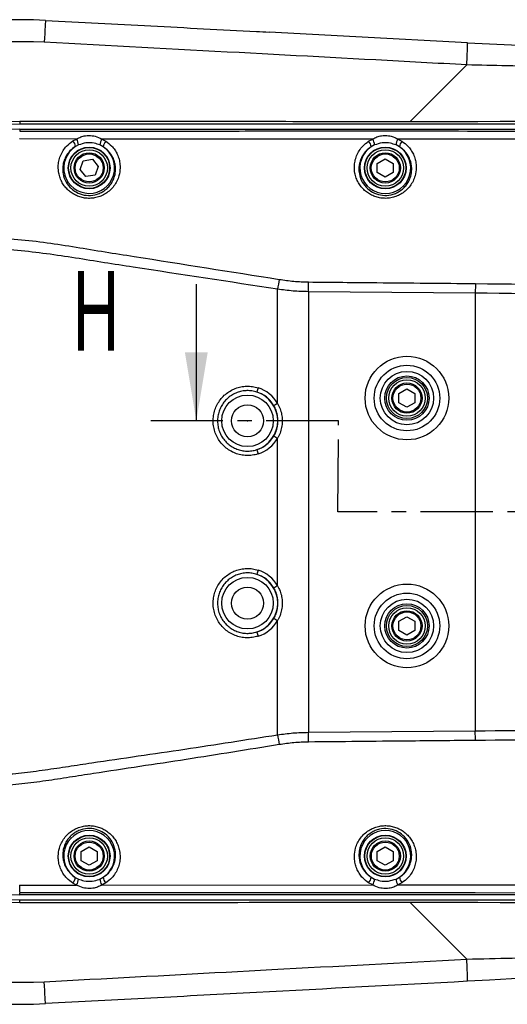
# Model space of a CAD drawing. Extents: x 0 to 4205, y 0 to 2970.
# Tile 32 of 68: x 3323 to 3537, y 559 to 991. Entities that reach past the tile are written whole.
import ezdxf

# ---------------------------------------------------------------- set-up
doc = ezdxf.new("R2010")
doc.units = 0
doc.header["$LTSCALE"] = 5
doc.header["$PDSIZE"] = -1
doc.linetypes.add('CENTER', pattern=[10.16, 6.35, -1.27, 1.27, -1.27])
doc.layers.get('0').update_dxf_attribs({"linetype": 'CONTINUOUS'})
doc.styles.add('SLDTEXTSTYLE0', font='TXT', dxfattribs={"width": 0.605})

msp = doc.modelspace()

# ---------------------------------------------------------------- linework, layer by layer
at = {"color": 8, "linetype": 'CONTINUOUS'}
for p, q in [((3519.31, 971.45), (3494.34, 946.48)), ((3323.07, 946.56), (3323.07, 945.39)), ((3484.35, 946.48), (3411.9, 946.53)), ((3323.07, 943.22), (3323.07, 942.43)), ((3348.06, 938.92), (3322.99, 938.93)), ((3346.46, 938.1), (3348.06, 938.92)), ((3359.08, 938.92), (3360.86, 937.99)), ((3478.04, 938.9), (3359.08, 938.92)), ((3476.26, 937.96), (3478.04, 938.9)), ((3489.11, 938.9), (3490.9, 937.95)), ((3348.88, 936.31), (3347.53, 935.6)), ((3359.75, 935.51), (3358.25, 936.32)), ((3478.87, 936.3), (3477.37, 935.49)), ((3489.79, 935.49), (3488.28, 936.3)), ((3436.27, 822.86), (3436.27, 872.99)), ((3523.07, 871.26), (3449.88, 871.9)), ((3449.88, 871.9), (3449.88, 678.53)), ((3523.07, 871.26), (3523.07, 679.17)), ((3436.27, 742.86), (3436.27, 807.58)), ((3436.27, 677.44), (3436.27, 727.58)), ((3449.88, 678.53), (3523.07, 679.17)), ((3347.49, 614.86), (3348.89, 614.12)), ((3358.26, 614.12), (3359.73, 614.91)), ((3477.37, 614.94), (3478.87, 614.13)), ((3488.28, 614.13), (3489.79, 614.95)), ((3323.03, 611.5), (3348.06, 611.51)), ((3348.06, 611.51), (3346.41, 612.36)), ((3360.83, 612.42), (3359.08, 611.51)), ((3359.08, 611.51), (3478.04, 611.53)), ((3478.04, 611.53), (3476.26, 612.47)), ((3490.9, 612.48), (3489.11, 611.53)), ((3489.11, 611.53), (3579.92, 611.56)), ((3323.07, 607.22), (3323.07, 608)), ((3323.07, 603.87), (3323.07, 605.04)), ((3519.31, 578.98), (3494.34, 603.95))]:
    msp.add_line(p, q, dxfattribs=at)
at = {"color": 7, "linetype": 'CONTINUOUS'}
for p, q in [((3484.36, 946.49), (3484.35, 946.48)), ((3582.31, 945.39), (3323.07, 945.39)), ((3323.07, 943.22), (3579.9, 943.22)), ((3349.59, 925.53), (3350.99, 929.32)), ((3350.99, 929.32), (3354.97, 930.01)), ((3354.97, 930.01), (3357.56, 926.91)), ((3480.07, 928.24), (3483.57, 930.26)), ((3483.57, 930.26), (3487.07, 928.24)), ((3352.18, 922.42), (3349.59, 925.53)), ((3357.56, 926.91), (3356.16, 923.11)), ((3480.07, 924.19), (3480.07, 928.24)), ((3487.07, 928.24), (3487.07, 924.19)), ((3356.16, 923.11), (3352.18, 922.42)), ((3483.57, 922.17), (3480.07, 924.19)), ((3487.07, 924.19), (3483.57, 922.17)), ((3400.6, 875.22), (3400.6, 815.22)), ((3489.57, 827.24), (3493.07, 829.26)), ((3489.57, 823.19), (3489.57, 827.24)), ((3493.07, 829.26), (3496.57, 827.24)), ((3496.57, 827.24), (3496.57, 823.19)), ((3493.07, 821.17), (3489.57, 823.19)), ((3496.57, 823.19), (3493.07, 821.17)), ((3489.57, 727.24), (3493.07, 729.26)), ((3489.57, 723.19), (3489.57, 727.24)), ((3493.07, 729.26), (3496.57, 727.24)), ((3496.57, 727.24), (3496.57, 723.19)), ((3493.07, 721.17), (3489.57, 723.19)), ((3496.57, 723.19), (3493.07, 721.17)), ((3350.07, 626.24), (3353.57, 628.26)), ((3353.57, 628.26), (3357.07, 626.24)), ((3480.07, 626.24), (3483.57, 628.26)), ((3483.57, 628.26), (3487.07, 626.24)), ((3350.07, 622.19), (3350.07, 626.24)), ((3357.07, 626.24), (3357.07, 622.19)), ((3480.07, 622.19), (3480.07, 626.24)), ((3487.07, 626.24), (3487.07, 622.19)), ((3353.57, 620.17), (3350.07, 622.19)), ((3357.07, 622.19), (3353.57, 620.17)), ((3483.57, 620.17), (3480.07, 622.19)), ((3487.07, 622.19), (3483.57, 620.17)), ((3579.9, 607.22), (3323.07, 607.22)), ((3323.07, 605.04), (3582.31, 605.04))]:
    msp.add_line(p, q, dxfattribs=at)
at = {"color": 7, "linetype": 'CENTER'}
for p, q in [((3463.07, 815.22), (3380.6, 815.22)), ((3462.8, 775.22), (3463.07, 815.22)), ((3886.41, 775.22), (3462.8, 775.22))]:
    msp.add_line(p, q, dxfattribs=at)
at = {"color": 8, "linetype": 'CONTINUOUS', "flags": 128}
for points in [[(3334.38, 990.98), (3334.38, 990.86), (3334.35, 990.35), (3334.3, 989.49), (3334.24, 988.3), (3334.17, 986.84), (3334.08, 985.14), (3333.98, 983.29), (3333.88, 981.35)], [(3449.88, 871.9), (3449.89, 872.44), (3449.89, 872.98), (3449.9, 873.52), (3449.9, 874.06), (3449.91, 874.59), (3449.91, 875.12), (3449.92, 875.65), (3449.92, 876.17)], [(3523.12, 875.48), (3523.11, 874.96), (3523.11, 874.44), (3523.1, 873.92), (3523.1, 873.39), (3523.09, 872.86), (3523.09, 872.33), (3523.08, 871.79), (3523.07, 871.26)], [(3449.92, 674.26), (3449.92, 674.78), (3449.91, 675.31), (3449.91, 675.84), (3449.9, 676.37), (3449.9, 676.91), (3449.89, 677.45), (3449.89, 677.99), (3449.88, 678.53)], [(3523.12, 674.95), (3523.11, 675.47), (3523.11, 675.99), (3523.1, 676.51), (3523.1, 677.04), (3523.09, 677.57), (3523.09, 678.1), (3523.08, 678.64), (3523.07, 679.17)], [(3579.9, 607.99), (3523.03, 608), (3466.16, 608), (3352.42, 608), (3323.07, 608)], [(3334.38, 559.45), (3334.38, 559.57), (3334.35, 560.08), (3334.3, 560.94), (3334.24, 562.13), (3334.17, 563.6), (3334.08, 565.29), (3333.98, 567.14), (3333.88, 569.08)]]:
    msp.add_lwpolyline(points, dxfattribs=at)
at = {"color": 7, "linetype": 'CONTINUOUS', "flags": 128}
for points in [[(3519.6, 981.19), (3470.59, 983.8), (3432.54, 985.81)], [(3519.59, 981.19), (3529.28, 980.68), (3538.98, 980.18), (3548.67, 979.68), (3556.3, 979.31)], [(3581.86, 946.86), (3572.9, 946.79), (3563.3, 946.72), (3553.61, 946.65), (3543.84, 946.6), (3534.01, 946.56), (3524.12, 946.52), (3514.19, 946.5), (3504.25, 946.48), (3494.29, 946.48), (3484.35, 946.48)], [(3484.35, 603.95), (3494.29, 603.95), (3504.25, 603.95), (3514.19, 603.93), (3524.12, 603.91), (3534.01, 603.87), (3543.84, 603.83), (3553.61, 603.78), (3563.3, 603.72), (3572.9, 603.64), (3576.86, 603.61)], [(3558.34, 571.23), (3548.67, 570.75), (3538.98, 570.26), (3529.28, 569.75), (3519.59, 569.24)]]:
    msp.add_lwpolyline(points, dxfattribs=at)
at = {"color": 8, "linetype": 'CONTINUOUS'}
for centre, radius in [((3353.57, 926.22), 9.17), ((3483.57, 926.22), 9.17), ((3353.57, 926.22), 6.14), ((3483.57, 926.22), 6.14), ((3493.07, 825.22), 18.35), ((3493.07, 825.22), 14.38), ((3493.07, 825.22), 11.72), ((3493.07, 825.22), 9.73), ((3493.07, 825.22), 6.13), ((3423.07, 815.22), 11.32), ((3423.07, 735.22), 11.32), ((3493.07, 725.22), 18.35), ((3493.07, 725.22), 14.38), ((3493.07, 725.22), 11.72), ((3493.07, 725.22), 9.73), ((3493.07, 725.22), 6.13), ((3353.57, 624.22), 9.17), ((3483.57, 624.22), 9.17), ((3353.57, 624.22), 6.13), ((3483.57, 624.22), 6.13)]:
    msp.add_circle(centre, radius, dxfattribs=at)
at = {"color": 7, "linetype": 'CONTINUOUS'}
for centre, radius in [((3353.57, 926.22), 9), ((3353.57, 926.22), 8), ((3483.57, 926.22), 9), ((3483.57, 926.22), 8), ((3353.57, 926.22), 6.64), ((3483.57, 926.22), 6.64), ((3493.07, 825.22), 9), ((3493.07, 825.22), 8), ((3493.07, 825.22), 6.64), ((3423.07, 815.22), 7), ((3423.07, 735.22), 7), ((3493.07, 725.22), 9), ((3493.07, 725.22), 8), ((3493.07, 725.22), 6.64), ((3353.57, 624.22), 9), ((3353.57, 624.22), 8), ((3483.57, 624.22), 9), ((3483.57, 624.22), 8), ((3353.57, 624.22), 6.64), ((3483.57, 624.22), 6.64)]:
    msp.add_circle(centre, radius, dxfattribs=at)
for centre, radius, start, end in [((3323.07, 775.22), 216.07, 86.9999, 130.6904), ((3323.07, 775.22), 170.17, 90, 270), ((3323.07, 775.22), 168, 90, 270), ((3323.08, 775.22), 171.35, 217.1806, 269.9999), ((3323.07, 775.22), 216.07, 229.3062, 273.0001)]:
    msp.add_arc(centre, radius, start, end, dxfattribs=at)
at = {"color": 8, "linetype": 'CONTINUOUS'}
for centre, radius, start, end in [((3323.07, 775.21), 206.42, 87, 129.1763), ((3418.44, 979.28), 101.18, 355.5653, 1.0848), ((3323.08, 775.21), 171.35, 90.0002, 142.8116), ((3343.58, 935.39), 3.95, 3.0635, 43.2598), ((3343.1, 935.93), 5.8, 3.7761, 31.066), ((3364.32, 935.83), 6.08, 149.4159, 175.4084), ((3363.7, 935.24), 3.95, 135.9201, 176.1146), ((3473.43, 935.21), 3.95, 4.0999, 44.1739), ((3472.84, 935.81), 6.05, 4.6908, 30.7249), ((3494.33, 935.8), 6.07, 149.2874, 175.2466), ((3493.74, 935.2), 3.96, 135.7975, 175.8036), ((3353.57, 926.22), 11.16, 122.793, 56.3778), ((3483.57, 926.22), 11.16, 123.7817, 56.1633), ((3757.43, 821.85), 325.2, 170.1823, 170.9526), ((3443.19, 824.4), 16.35, 161.0059, 167.8217), ((3423.11, 815.21), 15.22, 30.1255, 72.3041), ((3423.07, 815.22), 13.29, 288.1317, 71.8683), ((3451.1, 796.6), 30.15, 119.4642, 123.0591), ((3451.09, 833.8), 30.13, 236.9331, 240.5313), ((3423.11, 815.22), 15.22, 287.6922, 329.8762), ((3443.14, 806.02), 16.3, 192.1685, 199.0039), ((3443.14, 744.41), 16.3, 160.9961, 167.8315), ((3423.07, 735.22), 13.29, 288.1316, 71.8684), ((3423.11, 735.22), 15.22, 30.1238, 72.3078), ((3451.03, 716.74), 30, 119.4611, 123.0745), ((3423.11, 735.22), 15.22, 287.6959, 329.8745), ((3451.1, 753.83), 30.15, 236.9409, 240.5358), ((3443.19, 726.03), 16.35, 192.1783, 198.9941), ((3754.22, 728.07), 321.95, 189.0481, 189.8262), ((3323.07, 775.22), 171.35, 217.1883, 270), ((3353.57, 624.22), 11.16, 303.4607, 236.9747), ((3483.57, 624.22), 11.16, 303.8348, 236.2202), ((3323.07, 775.22), 206.42, 230.824, 273.0001), ((3343.54, 615.09), 3.96, 316.5253, 356.6229), ((3343.01, 614.54), 5.89, 329.0808, 355.9247), ((3364.28, 614.59), 6.04, 184.5025, 210.6875), ((3363.69, 615.17), 3.97, 183.8315, 223.8919), ((3473.43, 615.22), 3.95, 315.8425, 355.8884), ((3472.84, 614.62), 6.05, 329.2751, 355.3092), ((3494.33, 614.63), 6.07, 184.7534, 210.7126), ((3493.74, 615.24), 3.96, 184.2023, 224.1966), ((3431.76, 611.03), 108.73, 179.7529, 181.5997), ((3424.49, 571.41), 95.12, 358.6922, 4.5601)]:
    msp.add_arc(centre, radius, start, end, dxfattribs=at)
at = {"color": 7, "linetype": 'CONTINUOUS'}
for points, knots in [([(3334.38, 990.98), (3349.82, 990.17), (3380.69, 988.55), (3413.4, 986.83), (3430.68, 985.91), (3432.53, 985.81)], [0, 0, 0, 0, 0.471763, 0.943502, 1, 1, 1, 1]), ([(3411.9, 946.53), (3409.17, 946.54), (3393.01, 946.55), (3363.4, 946.56), (3336.52, 946.56), (3323.07, 946.56)], [0, 0, 0, 0, 0.092033, 0.546003, 1, 1, 1, 1]), ([(3484.36, 946.49), (3482.8, 946.49), (3464.91, 946.51), (3440.76, 946.53), (3418.16, 946.54), (3411.91, 946.54)], [0, 0, 0, 0, 0.06429, 0.741103, 1, 1, 1, 1]), ([(3323.07, 603.87), (3336.51, 603.87), (3363.39, 603.87), (3417.15, 603.9), (3457.47, 603.93), (3484.35, 603.95)], [0, 0, 0, 0, 0.250007, 0.5, 1, 1, 1, 1]), ([(3519.59, 569.24), (3488.73, 567.6), (3442.43, 565.14), (3380.69, 561.88), (3349.82, 560.26), (3334.38, 559.45)], [0, 0, 0, 0, 0.499931, 0.749959, 1, 1, 1, 1])]:
    msp.add_open_spline(points, degree=3, knots=knots, dxfattribs=at)
at = {"color": 8, "linetype": 'CONTINUOUS'}
for points, knots in [([(3519.31, 971.45), (3512.66, 971.81), (3479.38, 973.6), (3417.57, 976.93), (3362.41, 979.84), (3333.88, 981.35)], [0, 0, 0, 0, 0.107673, 0.53841, 1, 1, 1, 1]), ([(3556.96, 970.58), (3550.3, 970.72), (3537.75, 971), (3525.21, 971.31), (3519.31, 971.45)], [0, 0, 0, 0, 0.5304314, 1, 1, 1, 1]), ([(3323.07, 942.43), (3337.34, 942.43), (3365.88, 942.41), (3408.68, 942.43), (3458.62, 942.44), (3515.69, 942.43), (3558.5, 942.43), (3579.9, 942.44)], [0, 0, 0, 0, 0.166656, 0.333327, 0.499999, 0.750001, 1, 1, 1, 1]), ([(3360.86, 937.99), (3361.77, 937.32), (3363.27, 936.2), (3364.87, 934.15), (3365.98, 932.19), (3366.76, 930.02), (3367.12, 927.97), (3367.2, 925.54), (3366.83, 923.05), (3365.81, 920.41), (3364.5, 918.27), (3362.82, 916.42), (3360.9, 914.93), (3358.78, 913.84), (3356.58, 913.14), (3354.34, 912.83), (3352.14, 912.88), (3350.01, 913.29), (3348, 914.01), (3346.13, 915.04), (3344.43, 916.35), (3342.95, 917.92), (3341.7, 919.75), (3340.77, 921.78), (3340.12, 924.14), (3339.91, 926.65), (3340.2, 929.23), (3340.91, 931.62), (3342.07, 933.85), (3343.82, 936.17), (3345.48, 937.38), (3346.46, 938.1)], [0, 0, 0, 0, 0.048043, 0.079503, 0.110616, 0.144093, 0.177417, 0.199157, 0.247828, 0.283524, 0.319641, 0.354479, 0.389784, 0.422892, 0.456293, 0.487733, 0.519219, 0.549701, 0.580015, 0.610402, 0.640475, 0.67155, 0.702254, 0.734664, 0.766769, 0.806415, 0.841599, 0.87689, 0.912505, 0.948547, 1, 1, 1, 1]), ([(3348.06, 938.92), (3348.67, 939.26), (3349.89, 939.93), (3352.23, 940.47), (3354.38, 940.5), (3356.82, 940.08), (3358.14, 939.4), (3359.08, 938.92)], [0, 0, 0, 0, 0.179387, 0.36003, 0.617472, 0.730313, 1, 1, 1, 1]), ([(3490.9, 937.95), (3491.79, 937.29), (3493.28, 936.18), (3494.87, 934.14), (3495.98, 932.18), (3496.75, 930.01), (3497.12, 927.96), (3497.19, 925.54), (3496.82, 923.06), (3495.81, 920.42), (3494.51, 918.28), (3492.83, 916.43), (3490.92, 914.95), (3488.79, 913.85), (3486.6, 913.15), (3484.36, 912.84), (3482.17, 912.89), (3480.04, 913.29), (3478.02, 914), (3476.15, 915.03), (3474.44, 916.34), (3472.96, 917.91), (3471.72, 919.74), (3470.78, 921.77), (3470.12, 924.14), (3469.92, 926.65), (3470.2, 929.23), (3470.91, 931.61), (3472.07, 933.84), (3473.77, 936.1), (3475.35, 937.28), (3476.26, 937.96)], [0, 0, 0, 0, 0.047514, 0.079148, 0.110438, 0.14403, 0.177473, 0.199222, 0.248049, 0.283818, 0.32, 0.354935, 0.390323, 0.423558, 0.457082, 0.48866, 0.520284, 0.550895, 0.581336, 0.611863, 0.642077, 0.673331, 0.704223, 0.736812, 0.769107, 0.809123, 0.84437, 0.879725, 0.915404, 0.951509, 1, 1, 1, 1]), ([(3478.04, 938.9), (3478.64, 939.23), (3479.87, 939.91), (3482.21, 940.46), (3484.37, 940.49), (3486.83, 940.07), (3488.17, 939.38), (3489.11, 938.9)], [0, 0, 0, 0, 0.1776, 0.358715, 0.615637, 0.728915, 1, 1, 1, 1]), ([(3579.93, 938.87), (3575.93, 938.87), (3563.93, 938.87), (3535.93, 938.9), (3509.66, 938.89), (3491.39, 938.9), (3489.11, 938.9)], [0, 0, 0, 0, 0.13213, 0.396392, 0.924914, 1, 1, 1, 1]), ([(3347.53, 935.6), (3346.7, 935), (3345.28, 933.98), (3343.78, 932.02), (3342.78, 930.14), (3342.17, 928.11), (3341.91, 925.92), (3342.12, 923.14), (3343.26, 919.98), (3345.62, 917.02), (3348.73, 914.98), (3352.35, 914), (3355.55, 914.18), (3358.03, 914.97), (3359.86, 915.91), (3361.5, 917.19), (3362.93, 918.77), (3364.05, 920.6), (3364.9, 922.86), (3365.21, 924.98), (3365.13, 927.07), (3364.79, 928.86), (3363.87, 931.26), (3362.26, 933.67), (3360.53, 934.94), (3359.75, 935.51)], [0, 0, 0, 0, 0.051216, 0.08718, 0.12258, 0.157791, 0.192872, 0.232478, 0.29683, 0.358633, 0.419274, 0.480371, 0.543627, 0.577327, 0.610633, 0.646191, 0.681127, 0.717382, 0.753079, 0.80172, 0.823424, 0.857934, 0.892659, 0.952167, 1, 1, 1, 1]), ([(3358.25, 936.32), (3357.45, 936.59), (3355.5, 937.27), (3352.21, 937.39), (3349.97, 936.66), (3348.88, 936.31)], [0, 0, 0, 0, 0.2647947, 0.6444672, 1, 1, 1, 1]), ([(3477.37, 935.49), (3476.59, 934.92), (3475.24, 933.92), (3473.79, 932.02), (3472.8, 930.14), (3472.18, 928.12), (3471.92, 925.93), (3472.13, 923.15), (3473.28, 919.97), (3475.65, 917.02), (3478.76, 914.99), (3482.37, 914.01), (3485.57, 914.2), (3488.05, 914.99), (3489.87, 915.94), (3491.51, 917.21), (3492.93, 918.79), (3494.04, 920.62), (3494.9, 922.87), (3495.2, 924.99), (3495.12, 927.07), (3494.79, 928.86), (3493.87, 931.26), (3492.26, 933.65), (3490.55, 934.92), (3489.79, 935.49)], [0, 0, 0, 0, 0.048287, 0.084325, 0.119801, 0.155081, 0.190223, 0.230199, 0.294929, 0.3571, 0.41802, 0.479347, 0.542846, 0.576657, 0.610079, 0.645722, 0.680749, 0.71707, 0.752842, 0.801643, 0.823355, 0.857949, 0.892756, 0.952695, 1, 1, 1, 1]), ([(3488.28, 936.3), (3487.47, 936.59), (3485.51, 937.27), (3482.21, 937.39), (3479.96, 936.66), (3478.87, 936.3)], [0, 0, 0, 0, 0.266163, 0.64585, 1, 1, 1, 1]), ([(3436.99, 673.13), (3423.41, 670.92), (3396.24, 666.52), (3365.53, 661.98), (3344.96, 658.78), (3334.5, 657.15), (3324, 655.79), (3313.48, 654.9), (3302.95, 654.7), (3292.57, 655.45), (3282.42, 657.18), (3272.53, 659.72), (3262.88, 663.07), (3253.56, 667.22), (3244.64, 672.15), (3236.15, 677.82), (3228.16, 684.18), (3220.75, 691.18), (3213.97, 698.79), (3207.85, 706.94), (3202.43, 715.58), (3197.77, 724.62), (3193.9, 734.02), (3190.84, 743.72), (3188.59, 753.64), (3187.18, 763.7), (3186.65, 773.83), (3186.97, 783.97), (3188.12, 794.05), (3190.12, 803.99), (3192.96, 813.72), (3196.61, 823.19), (3201.03, 832.32), (3206.19, 841.04), (3212.09, 849.29), (3218.66, 857.02), (3225.85, 864.18), (3233.61, 870.72), (3241.91, 876.58), (3250.69, 881.72), (3259.88, 886.12), (3269.39, 889.72), (3279.18, 892.5), (3289.19, 894.46), (3299.32, 895.58), (3310.4, 895.78), (3322.33, 894.99), (3335.11, 893.48), (3347.84, 891.52), (3360.54, 889.36), (3390.27, 884.7), (3415.75, 880.66), (3436.99, 877.3)], [0, 0, 0, 0, 0.064452, 0.128905, 0.145389, 0.161946, 0.178492, 0.194971, 0.211372, 0.227753, 0.243636, 0.259576, 0.275517, 0.291402, 0.307285, 0.323225, 0.339166, 0.355051, 0.370911, 0.386828, 0.402748, 0.418611, 0.434431, 0.45031, 0.466188, 0.482011, 0.4978, 0.513646, 0.529492, 0.545281, 0.561067, 0.576908, 0.592749, 0.608533, 0.624322, 0.640166, 0.65601, 0.671796, 0.687636, 0.703532, 0.719427, 0.735265, 0.751124, 0.767042, 0.782954, 0.798807, 0.818865, 0.838939, 0.859049, 0.879175, 0.899277, 1, 1, 1, 1]), ([(3436.27, 872.99), (3415.16, 876.22), (3389.82, 880.1), (3360.24, 884.59), (3347.57, 886.69), (3334.88, 888.59), (3322.14, 890.06), (3310.36, 890.83), (3299.58, 890.65), (3289.86, 889.61), (3280.26, 887.77), (3270.87, 885.11), (3261.74, 881.66), (3252.92, 877.45), (3244.48, 872.52), (3236.5, 866.91), (3229.05, 860.63), (3222.14, 853.76), (3215.82, 846.34), (3210.16, 838.43), (3205.19, 830.05), (3200.94, 821.29), (3197.43, 812.2), (3194.7, 802.85), (3192.79, 793.31), (3191.67, 783.62), (3191.37, 773.88), (3191.88, 764.15), (3193.23, 754.5), (3195.39, 744.97), (3198.34, 735.66), (3202.06, 726.63), (3206.54, 717.95), (3211.75, 709.66), (3217.63, 701.83), (3224.15, 694.53), (3231.27, 687.82), (3238.95, 681.72), (3247.1, 676.28), (3255.68, 671.55), (3264.63, 667.59), (3273.89, 664.38), (3283.38, 661.96), (3293.2, 660.29), (3303.3, 659.58), (3313.61, 659.79), (3323.92, 660.67), (3334.2, 662.01), (3344.45, 663.59), (3364.88, 666.68), (3395.52, 671.04), (3422.69, 675.31), (3436.27, 677.44)], [0, 0, 0, 0, 0.1026981, 0.1232706, 0.1438656, 0.1644458, 0.1849901, 0.2055199, 0.2211265, 0.2367911, 0.2524574, 0.2680668, 0.2836745, 0.2993387, 0.3150036, 0.3306139, 0.3461764, 0.3617953, 0.3774155, 0.3929813, 0.4085427, 0.4241608, 0.4397795, 0.4553436, 0.4709115, 0.4865357, 0.5021599, 0.5177282, 0.5333291, 0.5489852, 0.5646408, 0.5802398, 0.595879, 0.6115734, 0.6272666, 0.6429023, 0.6585603, 0.6742734, 0.6899858, 0.7056409, 0.7212928, 0.737, 0.7527073, 0.7683581, 0.7848301, 0.8013213, 0.8178917, 0.8345306, 0.8511798, 0.8677577, 0.9338791, 1, 1, 1, 1]), ([(3436.99, 877.3), (3439.13, 876.99), (3443.41, 876.36), (3447.75, 876.23), (3449.92, 876.17)], [0, 0, 0, 0, 0.498265, 1, 1, 1, 1]), ([(3449.88, 871.9), (3447.61, 871.96), (3443.05, 872.08), (3438.54, 872.69), (3436.27, 872.99)], [0, 0, 0, 0, 0.4987201, 1, 1, 1, 1]), ([(3449.92, 876.17), (3459.92, 876.07), (3484.32, 875.84), (3508.72, 875.61), (3523.12, 875.48)], [0, 0, 0, 0, 0.409816, 1, 1, 1, 1]), ([(3523.12, 875.48), (3551.27, 875.19), (3607.55, 874.63), (3691.97, 874.03), (3768.43, 873.63), (3820.12, 872.82), (3847.09, 872.87), (3857.28, 872.99), (3867.46, 872.9), (3877.59, 872.35), (3887.63, 871.08), (3897.72, 868.76), (3907.72, 865.16), (3917.51, 860.4), (3926.67, 854.59), (3935.08, 847.8), (3942.68, 840.16), (3949.39, 831.76), (3955.09, 822.68), (3959.76, 813.05), (3963.37, 802.99), (3965.82, 792.6), (3967.14, 782.02), (3967.31, 771.34), (3966.3, 760.71), (3964.13, 750.24), (3960.85, 740.04), (3956.43, 730.26), (3950.97, 721), (3944.51, 712.36), (3937.1, 704.49), (3928.84, 697.46), (3919.84, 691.37), (3910.17, 686.34), (3899.98, 682.4), (3889.51, 679.63), (3878.91, 678.01), (3868.3, 677.23), (3857.63, 677.05), (3846.95, 677.2), (3836.26, 677.47), (3798.28, 677.53), (3740.55, 676.58), (3663.06, 676.16), (3593.09, 675.67), (3546.44, 675.19), (3523.12, 674.95)], [0, 0, 0, 0, 0.084499, 0.1689882, 0.2534499, 0.3140336, 0.3241942, 0.3344066, 0.3446114, 0.3547643, 0.364857, 0.3749372, 0.3857953, 0.3966878, 0.4075467, 0.4182948, 0.4290772, 0.4398277, 0.450501, 0.4612081, 0.4718843, 0.4825247, 0.493198, 0.5038393, 0.5145079, 0.525208, 0.535875, 0.5466027, 0.5573621, 0.5680869, 0.5789068, 0.5897593, 0.6005769, 0.611474, 0.6224061, 0.6333058, 0.6439269, 0.6545545, 0.6652241, 0.6759285, 0.686637, 0.6973122, 0.7899499, 0.8599539, 0.9299741, 1, 1, 1, 1]), ([(3523.07, 679.17), (3546.4, 679.42), (3593.05, 679.91), (3663.02, 680.64), (3740.53, 681.32), (3798.22, 682.31), (3836.12, 682.23), (3846.67, 681.96), (3857.22, 681.79), (3867.75, 681.91), (3878.25, 682.56), (3888.65, 683.92), (3898.85, 686.35), (3908.7, 689.92), (3918.09, 694.54), (3926.89, 700.22), (3935, 706.84), (3942.32, 714.32), (3948.72, 722.58), (3954.16, 731.5), (3958.58, 740.96), (3961.88, 750.86), (3964.05, 761.06), (3965.07, 771.43), (3964.9, 781.85), (3963.57, 792.17), (3961.1, 802.28), (3957.49, 812.05), (3952.82, 821.35), (3947.15, 830.08), (3940.51, 838.11), (3933.01, 845.35), (3924.76, 851.72), (3915.82, 857.12), (3906.33, 861.49), (3896.57, 864.74), (3886.68, 866.8), (3876.78, 867.89), (3866.81, 868.31), (3856.79, 868.32), (3846.78, 868.13), (3819.97, 868.04), (3768.36, 868.85), (3691.95, 869.45), (3607.52, 870.37), (3551.22, 870.96), (3523.07, 871.26)], [0, 0, 0, 0, 0.070742, 0.141479, 0.2122, 0.305792, 0.316444, 0.327122, 0.337798, 0.348444, 0.359056, 0.369661, 0.380212, 0.390797, 0.401348, 0.411897, 0.422481, 0.433033, 0.443558, 0.454118, 0.464647, 0.475154, 0.485697, 0.496206, 0.506694, 0.517214, 0.527701, 0.53819, 0.548712, 0.559199, 0.569702, 0.580236, 0.590736, 0.601267, 0.611832, 0.622363, 0.632385, 0.642418, 0.652508, 0.662644, 0.672788, 0.682886, 0.743952, 0.82928, 0.914635, 1, 1, 1, 1]), ([(3427.73, 800.71), (3427.5, 800.64), (3426.46, 800.33), (3424.54, 800), (3421.98, 799.97), (3419.45, 800.38), (3417.02, 801.21), (3414.77, 802.45), (3412.75, 804.04), (3411.03, 805.96), (3409.64, 808.14), (3408.65, 810.53), (3408.07, 813.05), (3407.93, 815.63), (3408.21, 818.19), (3408.92, 820.66), (3410.03, 822.98), (3411.51, 825.08), (3413.32, 826.9), (3415.41, 828.38), (3417.71, 829.5), (3420.17, 830.21), (3422.7, 830.5), (3425.27, 830.37), (3426.91, 829.94), (3427.73, 829.72)], [0, 0, 0, 0, 0.012609, 0.057314, 0.102016, 0.14682, 0.191625, 0.236584, 0.281548, 0.326651, 0.37176, 0.416916, 0.462076, 0.507173, 0.552271, 0.597229, 0.642184, 0.686988, 0.731783, 0.776492, 0.821194, 0.865895, 0.910595, 0.955296, 1, 1, 1, 1]), ([(3427.21, 827.85), (3426.5, 828.04), (3425.06, 828.42), (3422.83, 828.54), (3420.61, 828.3), (3418.46, 827.69), (3416.45, 826.73), (3414.61, 825.44), (3413.03, 823.85), (3411.72, 822.02), (3410.74, 819.99), (3410.11, 817.82), (3409.86, 815.58), (3409.99, 813.31), (3410.5, 811.11), (3411.38, 809.02), (3412.6, 807.11), (3414.11, 805.44), (3415.89, 804.05), (3417.87, 802.98), (3419.99, 802.27), (3422.2, 801.92), (3424.43, 801.95), (3426.1, 802.24), (3427.01, 802.52), (3427.21, 802.58)], [0, 0, 0, 0, 0.044541, 0.089082, 0.133685, 0.178293, 0.222977, 0.267669, 0.312533, 0.357397, 0.402476, 0.447554, 0.492803, 0.538048, 0.58334, 0.62863, 0.673811, 0.718988, 0.763947, 0.808903, 0.853624, 0.898342, 0.94289, 0.98744, 1, 1, 1, 1]), ([(3434.66, 821.87), (3433.87, 822.98), (3432.3, 825.2), (3429.51, 827.02), (3427.73, 827.66), (3427.21, 827.85)], [0, 0, 0, 0, 0.415653, 0.831147, 1, 1, 1, 1]), ([(3434.66, 808.56), (3434.74, 808.71), (3435.2, 809.51), (3435.85, 811.06), (3436.37, 813.25), (3436.51, 815.49), (3436.27, 817.72), (3435.68, 819.89), (3435, 821.21), (3434.66, 821.87)], [0, 0, 0, 0, 0.038169, 0.198597, 0.359061, 0.519301, 0.679536, 0.839789, 1, 1, 1, 1]), ([(3436.27, 822.86), (3436.67, 822.1), (3437.46, 820.57), (3438.14, 818.08), (3438.41, 815.53), (3438.25, 812.95), (3437.64, 810.45), (3436.9, 808.67), (3436.37, 807.75), (3436.27, 807.58)], [0, 0, 0, 0, 0.160259, 0.320543, 0.480692, 0.640844, 0.801322, 0.96178, 1, 1, 1, 1]), ([(3427.21, 802.58), (3427.91, 802.84), (3429.3, 803.36), (3431.19, 804.57), (3433.09, 806.23), (3434.09, 807.71), (3434.66, 808.56)], [0, 0, 0, 0, 0.228304, 0.454366, 0.68706, 1, 1, 1, 1]), ([(3427.73, 720.71), (3427.5, 720.64), (3426.46, 720.33), (3424.54, 720), (3421.98, 719.97), (3419.45, 720.38), (3417.02, 721.21), (3414.77, 722.45), (3412.75, 724.04), (3411.03, 725.96), (3409.64, 728.14), (3408.65, 730.53), (3408.07, 733.05), (3407.93, 735.63), (3408.21, 738.19), (3408.92, 740.66), (3410.03, 742.98), (3411.51, 745.08), (3413.32, 746.9), (3415.41, 748.38), (3417.71, 749.5), (3420.17, 750.21), (3422.7, 750.5), (3425.27, 750.37), (3426.91, 749.94), (3427.73, 749.72)], [0, 0, 0, 0, 0.012609, 0.057314, 0.102016, 0.14682, 0.191625, 0.236582, 0.281548, 0.326649, 0.371757, 0.416917, 0.462077, 0.507175, 0.552273, 0.597231, 0.642182, 0.686986, 0.731784, 0.776491, 0.821193, 0.865894, 0.910594, 0.955295, 1, 1, 1, 1]), ([(3427.21, 747.85), (3426.5, 748.04), (3425.06, 748.42), (3422.83, 748.54), (3420.61, 748.3), (3418.46, 747.69), (3416.45, 746.73), (3414.61, 745.44), (3413.03, 743.85), (3411.72, 742.02), (3410.74, 739.99), (3410.11, 737.82), (3409.86, 735.58), (3409.99, 733.31), (3410.5, 731.11), (3411.38, 729.02), (3412.6, 727.11), (3414.11, 725.44), (3415.89, 724.05), (3417.87, 722.98), (3419.99, 722.27), (3422.2, 721.92), (3424.43, 721.95), (3426.1, 722.25), (3427.01, 722.52), (3427.21, 722.58)], [0, 0, 0, 0, 0.044542, 0.089083, 0.133687, 0.178293, 0.22298, 0.267669, 0.312532, 0.357397, 0.402476, 0.447554, 0.492802, 0.538052, 0.583339, 0.628629, 0.67381, 0.718987, 0.763946, 0.808904, 0.853625, 0.898344, 0.942891, 0.987442, 1, 1, 1, 1]), ([(3434.66, 741.87), (3433.87, 742.98), (3432.3, 745.2), (3429.51, 747.02), (3427.73, 747.66), (3427.21, 747.85)], [0, 0, 0, 0, 0.415668, 0.831157, 1, 1, 1, 1]), ([(3434.66, 728.56), (3434.74, 728.71), (3435.2, 729.51), (3435.85, 731.06), (3436.37, 733.25), (3436.51, 735.49), (3436.27, 737.72), (3435.68, 739.89), (3435, 741.21), (3434.66, 741.87)], [0, 0, 0, 0, 0.038184, 0.198613, 0.359077, 0.519317, 0.679552, 0.839789, 1, 1, 1, 1]), ([(3436.27, 742.86), (3436.67, 742.1), (3437.46, 740.57), (3438.14, 738.08), (3438.41, 735.53), (3438.25, 732.95), (3437.64, 730.45), (3436.9, 728.67), (3436.37, 727.75), (3436.27, 727.58)], [0, 0, 0, 0, 0.160272, 0.320557, 0.480706, 0.640858, 0.801322, 0.96178, 1, 1, 1, 1]), ([(3427.21, 722.58), (3427.91, 722.84), (3429.3, 723.36), (3431.19, 724.57), (3433.09, 726.23), (3434.09, 727.71), (3434.66, 728.56)], [0, 0, 0, 0, 0.228305, 0.454382, 0.687077, 1, 1, 1, 1]), ([(3436.27, 677.44), (3438.53, 677.74), (3443.04, 678.35), (3447.6, 678.47), (3449.88, 678.53)], [0, 0, 0, 0, 0.498499, 1, 1, 1, 1]), ([(3449.92, 674.26), (3447.76, 674.2), (3443.43, 674.07), (3439.14, 673.44), (3436.99, 673.13)], [0, 0, 0, 0, 0.498498, 1, 1, 1, 1]), ([(3523.12, 674.95), (3513.12, 674.86), (3495.92, 674.7), (3471.52, 674.47), (3457.12, 674.33), (3449.92, 674.26)], [0, 0, 0, 0, 0.409819, 0.70491, 1, 1, 1, 1]), ([(3346.41, 612.36), (3345.47, 613.05), (3343.93, 614.17), (3342.3, 616.25), (3341.18, 618.21), (3340.4, 620.38), (3340.03, 622.44), (3339.95, 624.87), (3340.32, 627.36), (3341.33, 630), (3342.63, 632.14), (3344.31, 634), (3346.23, 635.48), (3348.35, 636.58), (3350.54, 637.29), (3352.78, 637.6), (3354.97, 637.55), (3357.09, 637.15), (3359.11, 636.44), (3360.98, 635.42), (3362.69, 634.12), (3364.18, 632.55), (3365.43, 630.72), (3366.37, 628.68), (3367.03, 626.32), (3367.24, 623.8), (3366.96, 621.22), (3366.25, 618.83), (3365.1, 616.6), (3363.38, 614.31), (3361.76, 613.11), (3360.83, 612.42)], [0, 0, 0, 0, 0.049523, 0.081032, 0.112191, 0.1457, 0.179058, 0.201202, 0.249547, 0.285276, 0.321437, 0.356274, 0.391583, 0.42464, 0.457985, 0.489361, 0.520775, 0.55122, 0.581492, 0.611883, 0.641959, 0.673104, 0.70388, 0.736377, 0.768577, 0.808411, 0.843569, 0.878841, 0.914441, 0.950478, 1, 1, 1, 1]), ([(3359.73, 614.91), (3360.53, 615.49), (3361.9, 616.5), (3363.37, 618.43), (3364.37, 620.31), (3364.98, 622.34), (3365.24, 624.53), (3365.02, 627.31), (3363.86, 630.49), (3361.49, 633.44), (3358.37, 635.47), (3354.76, 636.44), (3351.56, 636.25), (3349.09, 635.45), (3347.27, 634.51), (3345.63, 633.23), (3344.2, 631.64), (3343.09, 629.81), (3342.24, 627.56), (3341.94, 625.44), (3342.02, 623.34), (3342.36, 621.54), (3343.29, 619.14), (3344.93, 616.71), (3346.69, 615.44), (3347.49, 614.86)], [0, 0, 0, 0, 0.049305, 0.085267, 0.120659, 0.155851, 0.190904, 0.230697, 0.295238, 0.357197, 0.417861, 0.478868, 0.541974, 0.575609, 0.608853, 0.644408, 0.679336, 0.715632, 0.751357, 0.799677, 0.821783, 0.856407, 0.891253, 0.950697, 1, 1, 1, 1]), ([(3476.26, 612.47), (3475.37, 613.13), (3473.88, 614.24), (3472.29, 616.28), (3471.18, 618.24), (3470.4, 620.4), (3470.04, 622.45), (3469.96, 624.88), (3470.32, 627.36), (3471.33, 630), (3472.64, 632.14), (3474.31, 633.99), (3476.22, 635.47), (3478.34, 636.57), (3480.53, 637.28), (3482.77, 637.59), (3484.96, 637.55), (3487.09, 637.15), (3489.11, 636.44), (3490.98, 635.42), (3492.69, 634.11), (3494.18, 632.54), (3495.43, 630.71), (3496.37, 628.67), (3497.02, 626.3), (3497.23, 623.79), (3496.95, 621.21), (3496.24, 618.83), (3495.09, 616.6), (3493.39, 614.34), (3491.81, 613.16), (3490.9, 612.48)], [0, 0, 0, 0, 0.047481, 0.0791, 0.110375, 0.143963, 0.177407, 0.199408, 0.248016, 0.283804, 0.320012, 0.354944, 0.390335, 0.423541, 0.457031, 0.488575, 0.52016, 0.550758, 0.581183, 0.611724, 0.641952, 0.673234, 0.704158, 0.736779, 0.769106, 0.809179, 0.844409, 0.879749, 0.915413, 0.951501, 1, 1, 1, 1]), ([(3489.79, 614.95), (3490.56, 615.52), (3491.91, 616.52), (3493.37, 618.42), (3494.36, 620.3), (3494.97, 622.32), (3495.23, 624.51), (3495.01, 627.29), (3493.86, 630.47), (3491.49, 633.42), (3488.37, 635.45), (3484.76, 636.42), (3481.56, 636.23), (3479.08, 635.44), (3477.27, 634.49), (3475.63, 633.22), (3474.21, 631.63), (3473.1, 629.8), (3472.25, 627.55), (3471.95, 625.44), (3472.03, 623.35), (3472.37, 621.56), (3473.28, 619.16), (3474.9, 616.77), (3476.61, 615.5), (3477.37, 614.94)], [0, 0, 0, 0, 0.04829, 0.084304, 0.11976, 0.155021, 0.190148, 0.230182, 0.294977, 0.357218, 0.418172, 0.479474, 0.542901, 0.576675, 0.610064, 0.645702, 0.680725, 0.717069, 0.752856, 0.801436, 0.823405, 0.858049, 0.892913, 0.952722, 1, 1, 1, 1]), ([(3348.89, 614.12), (3349.68, 613.84), (3351.63, 613.15), (3354.77, 613.1), (3357.1, 613.62), (3358.15, 614.07), (3358.26, 614.12)], [0, 0, 0, 0, 0.262607, 0.643891, 0.9633, 1, 1, 1, 1]), ([(3478.87, 614.13), (3479.68, 613.85), (3481.64, 613.16), (3484.94, 613.04), (3487.2, 613.78), (3488.28, 614.13)], [0, 0, 0, 0, 0.266076, 0.64584, 1, 1, 1, 1]), ([(3359.08, 611.51), (3358.48, 611.17), (3357.25, 610.5), (3354.91, 609.96), (3352.76, 609.93), (3350.31, 610.35), (3348.99, 611.03), (3348.06, 611.51)], [0, 0, 0, 0, 0.179019, 0.360368, 0.617592, 0.732364, 1, 1, 1, 1]), ([(3489.11, 611.53), (3488.51, 611.2), (3487.29, 610.52), (3484.94, 609.97), (3482.78, 609.94), (3480.32, 610.36), (3478.98, 611.05), (3478.04, 611.53)], [0, 0, 0, 0, 0.177559, 0.358755, 0.615631, 0.729019, 1, 1, 1, 1]), ([(3519.31, 578.98), (3525.98, 579.14), (3538.53, 579.45), (3551.07, 579.73), (3556.95, 579.85)], [0, 0, 0, 0, 0.531441, 1, 1, 1, 1]), ([(3333.88, 569.08), (3340.54, 569.43), (3373.82, 571.18), (3435.63, 574.47), (3490.79, 577.44), (3519.31, 578.98)], [0, 0, 0, 0, 0.107701, 0.538493, 1, 1, 1, 1])]:
    msp.add_open_spline(points, degree=3, knots=knots, dxfattribs=at)
at = {"color": 7, "linetype": 'CONTINUOUS'}
msp.add_point((3423.07, 815.22), dxfattribs=at)
msp.add_solid([(3400.6, 815.22), (3405.6, 845.22), (3395.6, 845.22)], dxfattribs=at)

# ---------------------------------------------------------------- texts
at = {"color": 7, "linetype": 'CONTINUOUS', "insert": (3346.4, 880.95), "char_height": 35, "attachment_point": 1, "style": 'SLDTEXTSTYLE0'}
msp.add_mtext('H', dxfattribs=at)

doc.saveas('drawing.dxf')
